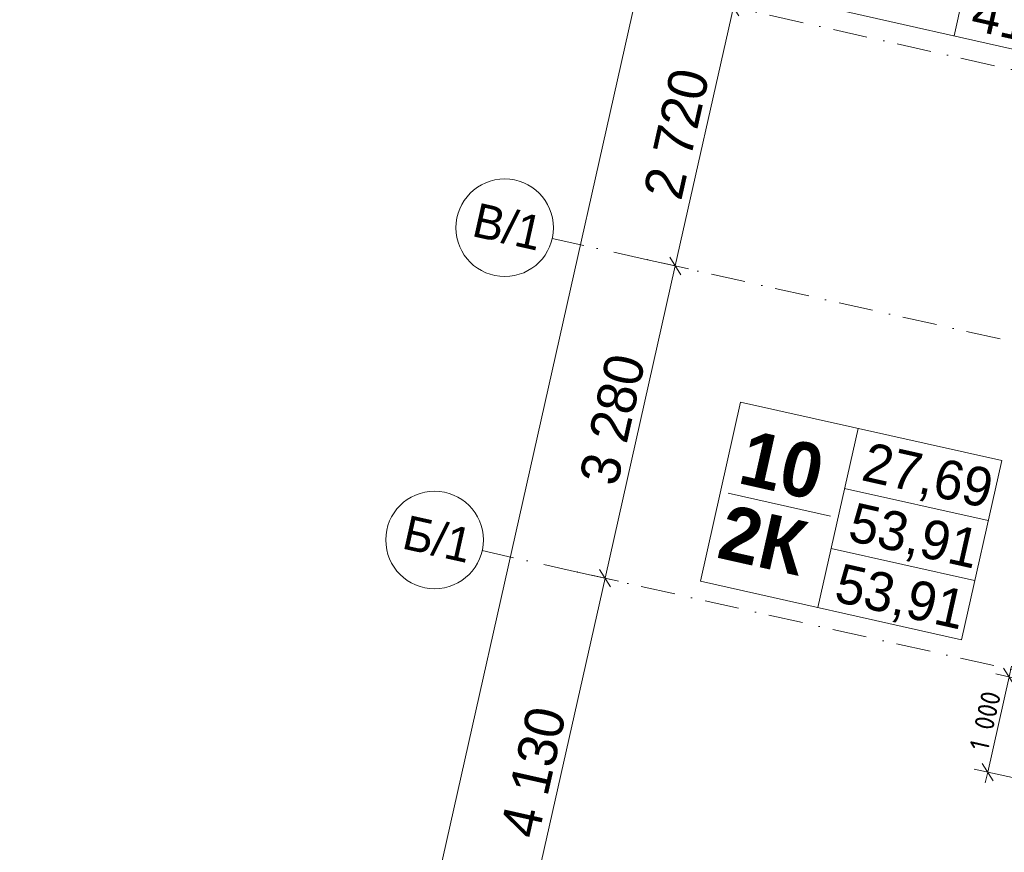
# Model space of a CAD drawing. Header units: millimetres. Extents: x -7218036 to -6930086, y 6128308 to 6355215.
# Tile 14 of 130: x -7216759 to -7206669, y 6163265 to 6171799. Entities that reach past the tile are written whole.
import ezdxf
from ezdxf.enums import TextEntityAlignment as Align

# ---------------------------------------------------------------- set-up
doc = ezdxf.new("R2010")
doc.units = ezdxf.units.MM
doc.header["$MEASUREMENT"] = 0
doc.set_wipeout_variables(frame=1)
doc.linetypes.add('Wipeout_Contour', pattern=[1000, 0, -1000])
doc.linetypes.add('Штрихпунктирная', pattern=[670.277762, 352.777767, -176.388884, 0, -141.111112])
for name, color, linetype in [('S - квартира_маркер.АР', 7, 'Continuous'), ('АР-Стены_Наружные ВИТРАЖ', 7, 'Continuous'), ('АР-Чертеж-Оси_Осевые размеры.АР', 7, 'Continuous'), ('АР-Чертеж-Размеры.АР', 7, 'Continuous')]:
    doc.layers.add(name, color=color, linetype=linetype)
for name, color, linetype, lineweight in [('S - квартира_маркер.АР_Ном._пера__1', 7, 'Continuous', 0), ('АР-Стены_Наружные ВИТРАЖ_Ном._пера__120', 7, 'Continuous', 0), ('АР-Чертеж-Оси_Осевые размеры.АР_Ном._пера__1', 7, 'Continuous', 0), ('АР-Чертеж-Оси_Осевые размеры.АР_Ном._пера__120', 7, 'Continuous', 0), ('АР-Чертеж-Размеры.АР_Ном._пера__1', 7, 'Continuous', 0)]:
    doc.layers.add(name, color=color, linetype=linetype, lineweight=lineweight)
doc.styles.add('РЎР“Р•РќР•Р\xa0Р\x98Р\xa0_РЎРўР\x98Р›Р¬_3', font='GOTHIC.TTF')
doc.styles.add('РЎР“Р•РќР•Р\xa0Р\x98Р\xa0_РЎРўР\x98Р›Р¬_4', font='GOST_Common.ttf')
doc.styles.add('РЎР“Р•РќР•Р\xa0Р\x98Р\xa0_РЎРўР\x98Р›Р¬_5', font='GOTHICB.TTF')
doc.dimstyles.new('СГЕНЕРИР_СТИЛЬ__1', dxfattribs={"dimtxt": 400, "dimasz": 142.5, "dimexe": 0.18, "dimexo": 0.0625, "dimgap": 0, "dimtad": 1, "dimdec": 0, "dimzin": 0, "dimdsep": 46, "dimtxsty": 'РЎР“Р•РќР•Р\xa0Р\x98Р\xa0_РЎРўР\x98Р›Р¬_3', "dimblk": 'ARROWHEAD_6', "dimblk1": 'ARROWHEAD_6', "dimblk2": 'ARROWHEAD_6', "dimcen": 0.09, "dimse1": 1, "dimse2": 1, "dimclrd": 7, "dimclre": 7, "dimclrt": 7, "dimazin": 0, "dimtfac": 1, "dimtdec": 4, "dimtmove": 0, "dimatfit": 3, "dimfxl": 1, "dimtolj": 1, "dimtzin": 0, "dimarcsym": 0})
doc.dimstyles.new('СГЕНЕРИР_СТИЛЬ__11', dxfattribs={"dimtxt": 200, "dimasz": 142.5, "dimexe": 0.18, "dimexo": 1000, "dimgap": 0, "dimtad": 1, "dimdec": 0, "dimzin": 0, "dimdsep": 46, "dimtxsty": 'РЎР“Р•РќР•Р\xa0Р\x98Р\xa0_РЎРўР\x98Р›Р¬_4', "dimblk": 'ARROWHEAD_6', "dimblk1": 'ARROWHEAD_6', "dimblk2": 'ARROWHEAD_6', "dimcen": 0.09, "dimclrd": 7, "dimclre": 7, "dimclrt": 7, "dimazin": 0, "dimtfac": 1, "dimtdec": 4, "dimtmove": 0, "dimatfit": 3, "dimfxl": 1, "dimtolj": 1, "dimtzin": 0, "dimarcsym": 0})
doc.dimstyles.new('СГЕНЕРИР_СТИЛЬ__2', dxfattribs={"dimtxt": 400, "dimasz": 142.5, "dimexe": 0.18, "dimexo": 0.0625, "dimgap": 0, "dimtad": 1, "dimdec": 0, "dimzin": 0, "dimdsep": 46, "dimtxsty": 'РЎР“Р•РќР•Р\xa0Р\x98Р\xa0_РЎРўР\x98Р›Р¬_3', "dimblk": 'ARROWHEAD_6', "dimblk1": 'ARROWHEAD_6', "dimblk2": 'ARROWHEAD_6', "dimcen": 0.09, "dimse1": 1, "dimse2": 1, "dimclrd": 7, "dimclre": 7, "dimclrt": 7, "dimazin": 0, "dimtfac": 1, "dimtdec": 4, "dimtmove": 2, "dimatfit": 3, "dimfxl": 1, "dimtolj": 1, "dimtzin": 0, "dimarcsym": 0})
pattern_1 = [(45, (-6566190.34, 6562677.8), (-176.776695, 176.776695), []), (45, (-6566225.7, 6562713.15), (-176.776695, 176.776695), []), (45, (-6566261.05, 6562748.5), (-176.776695, 176.776695), [])]

# ---------------------------------------------------------------- blocks, each defined once
blk = doc.blocks.new('labelLabPP_FlatE34FrameRed3d[94]_1', base_point=(-7209421, 6167301))
at = {"layer": 'S - квартира_маркер.АР_Ном._пера__1', "color": 7, "linetype": 'Continuous', "lineweight": 0}
for p, q in [((-7209372, 6167881), (-7209784, 6166046)), ((-7209372, 6167881), (-7206696, 6167280)), ((-7208168, 6167611), (-7208580, 6165775)), ((-7206696, 6167280), (-7207109, 6165445)), ((-7209500, 6166946), (-7208452, 6166710)), ((-7208306, 6166996), (-7206835, 6166665)), ((-7208444, 6166381), (-7206973, 6166050)), ((-7209784, 6166046), (-7207109, 6165445))]:
    blk.add_line(p, q, dxfattribs=at)
at = {"layer": 'S - квартира_маркер.АР_Ном._пера__1', "color": 7, "lineweight": 0}
for tag, height, style, p in [('TS_FLATNUMBER', 560, 'РЎР“Р•РќР•Р\xa0Р\x98Р\xa0_РЎРўР\x98Р›Р¬_5', (-7208338, 6167099)), ('TS_LIVING_ROOM_AREA', 400, 'РЎР“Р•РќР•Р\xa0Р\x98Р\xa0_РЎРўР\x98Р›Р¬_3', (-7206798, 6166985)), ('TS_POSTFIXNUMROOMS', 560, 'РЎР“Р•РќР•Р\xa0Р\x98Р\xa0_РЎРўР\x98Р›Р¬_5', (-7208514, 6166326)), ('TS_WITHOUTBALK', 400, 'РЎР“Р•РќР•Р\xa0Р\x98Р\xa0_РЎРўР\x98Р›Р¬_3', (-7206937, 6166367)), ('TS_ALLSQUARE', 400, 'РЎР“Р•РќР•Р\xa0Р\x98Р\xa0_РЎРўР\x98Р›Р¬_3', (-7207077, 6165743))]:
    blk.add_attdef(tag, text='', height=height, rotation=347.3417, dxfattribs=dict(at, style=style)).set_placement(p, align=Align.MIDDLE_RIGHT)
blk = doc.blocks.new('labelLabPP_FlatE34FrameRed3d[95]_1', base_point=(-7208024, 6173158))
at = {"layer": 'S - квартира_маркер.АР_Ном._пера__1', "color": 7, "linetype": 'Continuous', "lineweight": 0}
for p, q in [((-7207976, 6173739), (-7208388, 6171903)), ((-7207976, 6173739), (-7205300, 6173138)), ((-7206771, 6173468), (-7207184, 6171633)), ((-7205300, 6173138), (-7205712, 6171302)), ((-7208104, 6172803), (-7207055, 6172568)), ((-7206909, 6172853), (-7205438, 6172523)), ((-7207048, 6172238), (-7205576, 6171908)), ((-7208388, 6171903), (-7205712, 6171302))]:
    blk.add_line(p, q, dxfattribs=at)
at = {"layer": 'S - квартира_маркер.АР_Ном._пера__1', "color": 7, "lineweight": 0}
for tag, height, style, p in [('TS_FLATNUMBER', 560, 'РЎР“Р•РќР•Р\xa0Р\x98Р\xa0_РЎРўР\x98Р›Р¬_5', (-7206942, 6172957)), ('TS_LIVING_ROOM_AREA', 400, 'РЎР“Р•РќР•Р\xa0Р\x98Р\xa0_РЎРўР\x98Р›Р¬_3', (-7205401, 6172843)), ('TS_POSTFIXNUMROOMS', 560, 'РЎР“Р•РќР•Р\xa0Р\x98Р\xa0_РЎРўР\x98Р›Р¬_5', (-7207117, 6172176)), ('TS_WITHOUTBALK', 400, 'РЎР“Р•РќР•Р\xa0Р\x98Р\xa0_РЎРўР\x98Р›Р¬_3', (-7205540, 6172225)), ('TS_ALLSQUARE', 400, 'РЎР“Р•РќР•Р\xa0Р\x98Р\xa0_РЎРўР\x98Р›Р¬_3', (-7205680, 6171601))]:
    blk.add_attdef(tag, text='', height=height, rotation=347.3417, dxfattribs=dict(at, style=style)).set_placement(p, align=Align.MIDDLE_RIGHT)
blk = doc.blocks.new('Навесная Стена_22_1', base_point=(-6566190, 6562678))
at = {"layer": 'АР-Стены_Наружные ВИТРАЖ_Ном._пера__120', "color": 7, "linetype": 'Continuous', "lineweight": 0, "flags": 128}
for points in [[(-7206270, 6163006), (-7205924, 6163824)], [(-7206044, 6162911), (-7205698, 6163728)], [(-7206885, 6161553), (-7206299, 6162937)], [(-7206659, 6161458), (-7206073, 6162842)]]:
    blk.add_lwpolyline(points, dxfattribs=at)
at = {"color": 254, "linetype": 'Wipeout_Contour', "lineweight": 0, "ltscale": 37929421.10987778}
blk.add_wipeout([(-7205910, 6163818), (-7206256, 6163001), (-7206237, 6162993), (-7205891, 6163810)], dxfattribs=at).dxf.layer = 'АР-Стены_Наружные ВИТРАЖ'
at = {"color": 254, "linetype": 'Wipeout_Contour', "lineweight": 0, "ltscale": 37927885.26018015}
blk.add_wipeout([(-7206285, 6162932), (-7206871, 6161547), (-7206853, 6161539), (-7206267, 6162924)], dxfattribs=at).dxf.layer = 'АР-Стены_Наружные ВИТРАЖ'
at = {"layer": 'АР-Стены_Наружные ВИТРАЖ', "linetype": 'Continuous', "lineweight": 0, "true_color": 0x000000}
h = blk.add_hatch(dxfattribs=at)
h.set_pattern_fill('АЛЮМИНИЙ_0001', color=18, style=0, pattern_type=2)
h.set_pattern_definition(pattern_1)
h.paths.add_polyline_path([(-7205910, 6163818), (-7206256, 6163001), (-7206237, 6162993), (-7205891, 6163810)])
h = blk.add_hatch(dxfattribs=at)
h.set_pattern_fill('АЛЮМИНИЙ_0001', color=18, style=0, pattern_type=2)
h.set_pattern_definition(pattern_1)
h.paths.add_polyline_path([(-7206285, 6162932), (-7206871, 6161547), (-7206853, 6161539), (-7206267, 6162924)])
at = {"layer": 'АР-Стены_Наружные ВИТРАЖ_Ном._пера__120', "color": 7, "linetype": 'Continuous', "lineweight": 0, "flags": 128}
for points in [[(-7205910, 6163818), (-7205891, 6163810), (-7206237, 6162993), (-7206256, 6163001)], [(-7206285, 6162932), (-7206267, 6162924), (-7206853, 6161539), (-7206871, 6161547)]]:
    blk.add_lwpolyline(points, close=True, dxfattribs=at)
at = {"color": 254, "linetype": 'Wipeout_Contour', "lineweight": 0, "ltscale": 37929631.33918057}
blk.add_wipeout([(-7205924, 6163824), (-7205698, 6163728), (-7205669, 6163797), (-7205894, 6163893)], dxfattribs=at).dxf.layer = 'АР-Стены_Наружные ВИТРАЖ'
at = {"color": 254, "linetype": 'Wipeout_Contour', "lineweight": 0, "ltscale": 37928467.39438774}
blk.add_wipeout([(-7206299, 6162937), (-7206073, 6162842), (-7206044, 6162911), (-7206270, 6163006)], dxfattribs=at).dxf.layer = 'АР-Стены_Наружные ВИТРАЖ'
at = {"color": 254, "linetype": 'Wipeout_Contour', "lineweight": 0, "ltscale": 37926559.61852966}
blk.add_wipeout([(-7206914, 6161484), (-7206688, 6161389), (-7206659, 6161458), (-7206885, 6161553)], dxfattribs=at).dxf.layer = 'АР-Стены_Наружные ВИТРАЖ'
at = {"layer": 'АР-Стены_Наружные ВИТРАЖ', "linetype": 'Continuous', "lineweight": 0, "true_color": 0x000000}
h = blk.add_hatch(dxfattribs=at)
h.set_pattern_fill('АЛЮМИНИЙ_0001', color=18, style=0, pattern_type=2)
h.set_pattern_definition(pattern_1)
h.paths.add_polyline_path([(-7205924, 6163824), (-7205698, 6163728), (-7205669, 6163797), (-7205894, 6163893)])
h = blk.add_hatch(dxfattribs=at)
h.set_pattern_fill('АЛЮМИНИЙ_0001', color=18, style=0, pattern_type=2)
h.set_pattern_definition(pattern_1)
h.paths.add_polyline_path([(-7206299, 6162937), (-7206073, 6162842), (-7206044, 6162911), (-7206270, 6163006)])
h = blk.add_hatch(dxfattribs=at)
h.set_pattern_fill('АЛЮМИНИЙ_0001', color=18, style=0, pattern_type=2)
h.set_pattern_definition(pattern_1)
h.paths.add_polyline_path([(-7206914, 6161484), (-7206688, 6161389), (-7206659, 6161458), (-7206885, 6161553)])
at = {"layer": 'АР-Стены_Наружные ВИТРАЖ_Ном._пера__120', "color": 7, "linetype": 'Continuous', "lineweight": 0, "flags": 128}
for points in [[(-7205924, 6163824), (-7205894, 6163893), (-7205669, 6163797), (-7205698, 6163728)], [(-7206299, 6162937), (-7206270, 6163006), (-7206044, 6162911), (-7206073, 6162842)], [(-7206914, 6161484), (-7206885, 6161553), (-7206659, 6161458), (-7206688, 6161389)]]:
    blk.add_lwpolyline(points, close=True, dxfattribs=at)
blk = doc.blocks.new('*D1126', base_point=(-6566190, 6562678))
at = {"layer": 'АР-Чертеж-Оси_Осевые размеры.АР_Ном._пера__1', "color": 7, "linetype": 'Continuous', "lineweight": 0, "transparency": 16777216}
for p, q in [((-7211665, 6162045), (-7210760, 6166075)), ((-7211528, 6162014), (-7211802, 6162076)), ((-7211722, 6162135), (-7211608, 6161955)), ((-7212285, 6159284), (-7211665, 6162045)), ((-7212342, 6159373), (-7212228, 6159194)), ((-7212148, 6159253), (-7212422, 6159315))]:
    blk.add_line(p, q, dxfattribs=at)
at = {"layer": 'АР-Чертеж-Оси_Осевые размеры.АР_Ном._пера__1', "color": 7, "lineweight": 0, "transparency": 16777216, "insert": (-7212208, 6159994), "char_height": 400, "attachment_point": 7, "rotation": 77.3417, "style": 'РЎР“Р•РќР•Р\xa0Р\x98Р\xa0_РЎРўР\x98Р›Р¬_3'}
blk.add_mtext('\\A1;{\\pql;\\fCentury Gothic|b0|i0|c204|p0;\\W1.000000;2\xa0830}', dxfattribs=at)
blk = doc.blocks.new('ARROWHEAD_6')
at = {"color": 0, "linetype": 'Continuous', "lineweight": 0}
for p, q in [((0, 0), (-1, 0)), ((-0.5, -0.5), (0.5, 0.5))]:
    blk.add_line(p, q, dxfattribs=at)
blk = doc.blocks.new('*D1127', base_point=(-6566190, 6562678))
at = {"layer": 'АР-Чертеж-Оси_Осевые размеры.АР_Ном._пера__1', "color": 7, "linetype": 'Continuous', "lineweight": 0, "transparency": 16777216}
for p, q in [((-7210760, 6166075), (-7210041, 6169275)), ((-7210817, 6166164), (-7210703, 6165985)), ((-7211665, 6162045), (-7210760, 6166075)), ((-7210623, 6166044), (-7210897, 6166105)), ((-7211722, 6162135), (-7211608, 6161955))]:
    blk.add_line(p, q, dxfattribs=at)
at = {"layer": 'АР-Чертеж-Оси_Осевые размеры.АР_Ном._пера__1', "color": 7, "lineweight": 0, "transparency": 16777216, "insert": (-7211445, 6163390), "char_height": 400, "attachment_point": 7, "rotation": 77.3417, "style": 'РЎР“Р•РќР•Р\xa0Р\x98Р\xa0_РЎРўР\x98Р›Р¬_3'}
blk.add_mtext('\\A1;{\\pql;\\fCentury Gothic|b0|i0|c204|p0;\\W1.000000;4\xa0130}', dxfattribs=at)
blk = doc.blocks.new('*D1128', base_point=(-6566190, 6562678))
at = {"layer": 'АР-Чертеж-Оси_Осевые размеры.АР_Ном._пера__1', "color": 7, "linetype": 'Continuous', "lineweight": 0, "transparency": 16777216}
for p, q in [((-7210098, 6169365), (-7209984, 6169185)), ((-7210760, 6166075), (-7210041, 6169275)), ((-7209904, 6169244), (-7210178, 6169306)), ((-7210817, 6166164), (-7210703, 6165985)), ((-7211665, 6162045), (-7210760, 6166075)), ((-7210623, 6166044), (-7210897, 6166105))]:
    blk.add_line(p, q, dxfattribs=at)
at = {"layer": 'АР-Чертеж-Оси_Осевые размеры.АР_Ном._пера__1', "color": 7, "lineweight": 0, "transparency": 16777216, "insert": (-7210633, 6167005), "char_height": 400, "attachment_point": 7, "rotation": 77.3417, "style": 'РЎР“Р•РќР•Р\xa0Р\x98Р\xa0_РЎРўР\x98Р›Р¬_3'}
blk.add_mtext('\\A1;{\\pql;\\fCentury Gothic|b0|i0|c204|p0;\\W1.000000;3\xa0280}', dxfattribs=at)
blk = doc.blocks.new('*D1129', base_point=(-6566190, 6562678))
at = {"layer": 'АР-Чертеж-Оси_Осевые размеры.АР_Ном._пера__1', "color": 7, "linetype": 'Continuous', "lineweight": 0, "transparency": 16777216}
for p, q in [((-7209445, 6171929), (-7208623, 6175588)), ((-7209502, 6172018), (-7209388, 6171839)), ((-7210041, 6169275), (-7209445, 6171929)), ((-7209308, 6171898), (-7209582, 6171960)), ((-7210098, 6169365), (-7209984, 6169185)), ((-7209904, 6169244), (-7210178, 6169306))]:
    blk.add_line(p, q, dxfattribs=at)
at = {"layer": 'АР-Чертеж-Оси_Осевые размеры.АР_Ном._пера__1', "color": 7, "lineweight": 0, "transparency": 16777216, "insert": (-7209976, 6169932), "char_height": 400, "attachment_point": 7, "rotation": 77.3417, "style": 'РЎР“Р•РќР•Р\xa0Р\x98Р\xa0_РЎРўР\x98Р›Р¬_3'}
blk.add_mtext('\\A1;{\\pql;\\fCentury Gothic|b0|i0|c204|p0;\\W1.000000;2\xa0720}', dxfattribs=at)
blk = doc.blocks.new('*D1138', base_point=(-6566190, 6562678))
at = {"layer": 'АР-Чертеж-Оси_Осевые размеры.АР_Ном._пера__1', "color": 7, "linetype": 'Continuous', "lineweight": 0, "transparency": 16777216}
for p, q in [((-7203022, 6205069), (-7203047, 6204960)), ((-7203047, 6204960), (-7212636, 6162263)), ((-7203184, 6204990), (-7202910, 6204929)), ((-7202990, 6204870), (-7203104, 6205049)), ((-7212580, 6162174), (-7212693, 6162353))]:
    blk.add_line(p, q, dxfattribs=at)
at = {"layer": 'АР-Чертеж-Оси_Осевые размеры.АР_Ном._пера__1', "color": 7, "lineweight": 0, "transparency": 16777216, "insert": (-7207709, 6184565), "char_height": 400, "attachment_point": 7, "rotation": 77.3417, "style": 'РЎР“Р•РќР•Р\xa0Р\x98Р\xa0_РЎРўР\x98Р›Р¬_3'}
blk.add_mtext('\\A1;{\\pql;\\fCentury Gothic|b0|i0|c204|p0;\\W1.000000;43\xa0760}', dxfattribs=at)
blk = doc.blocks.new('*D1139', base_point=(-6566190, 6562678))
at = {"layer": 'АР-Чертеж-Оси_Осевые размеры.АР_Ном._пера__1', "color": 7, "linetype": 'Continuous', "lineweight": 0, "transparency": 16777216}
for p, q in [((-7203047, 6204960), (-7212636, 6162263)), ((-7212773, 6162294), (-7212499, 6162232)), ((-7212580, 6162174), (-7212693, 6162353)), ((-7212636, 6162263), (-7213256, 6159502)), ((-7213200, 6159412), (-7213313, 6159592)), ((-7213256, 6159502), (-7216759, 6143905)), ((-7213394, 6159533), (-7213119, 6159471))]:
    blk.add_line(p, q, dxfattribs=at)
at = {"layer": 'АР-Чертеж-Оси_Осевые размеры.АР_Ном._пера__1', "color": 7, "lineweight": 0, "transparency": 16777216, "insert": (-7213179, 6160212), "char_height": 400, "attachment_point": 7, "rotation": 77.3417, "style": 'РЎР“Р•РќР•Р\xa0Р\x98Р\xa0_РЎРўР\x98Р›Р¬_3'}
blk.add_mtext('\\A1;{\\pql;\\fCentury Gothic|b0|i0|c204|p0;\\W1.000000;2\xa0830}', dxfattribs=at)
blk = doc.blocks.new('*D1292', base_point=(-6566190, 6562678))
at = {"layer": 'АР-Чертеж-Размеры.АР_Ном._пера__1', "color": 7, "linetype": 'Continuous', "lineweight": 0, "transparency": 16777216}
for p, q in [((-7206563, 6164974), (-7206677, 6165153)), ((-7206596, 6165173), (-7206620, 6165063)), ((-7206620, 6165063), (-7206839, 6164088)), ((-7206757, 6165094), (-7205721, 6164862)), ((-7206977, 6164119), (-7205940, 6163886)), ((-7206896, 6164177), (-7206783, 6163998)), ((-7206839, 6164088), (-7206864, 6163978))]:
    blk.add_line(p, q, dxfattribs=at)
at = {"layer": 'АР-Чертеж-Размеры.АР_Ном._пера__1', "color": 7, "lineweight": 0, "transparency": 16777216, "insert": (-7206834, 6164294), "char_height": 200, "attachment_point": 7, "rotation": 77.3417, "style": 'РЎР“Р•РќР•Р\xa0Р\x98Р\xa0_РЎРўР\x98Р›Р¬_4'}
blk.add_mtext('\\A1;{\\pql;\\fGOST Common|b0|i0|c204|p0;\\W1.000000;1\xa0000}', dxfattribs=at)
blk = doc.blocks.new('Стандартный Маркер Сетки[187]_1', base_point=(-7211301, 6169558))
at = {"layer": 'АР-Чертеж-Оси_Осевые размеры.АР_Ном._пера__120', "color": 7, "linetype": 'Штрихпунктирная', "lineweight": 0}
for q in [(-7211301, 6169558), (-7186225, 6163926), (-7210325, 6169339)]:
    blk.add_line((-7210325, 6169339), q, dxfattribs=at)
at = {"layer": 'АР-Чертеж-Оси_Осевые размеры.АР_Ном._пера__120', "color": 7, "linetype": 'Continuous', "lineweight": 0}
blk.add_circle((-7211789, 6169667), 500, dxfattribs=at)
at = {"layer": 'АР-Чертеж-Оси_Осевые размеры.АР_Ном._пера__120', "color": 7, "linetype": 'Штрихпунктирная', "lineweight": 0}
blk.add_point((-7210325, 6169339), dxfattribs=at)
at = {"layer": 'АР-Чертеж-Оси_Осевые размеры.АР_Ном._пера__120', "color": 7, "lineweight": 0, "style": 'РЎР“Р•РќР•Р\xa0Р\x98Р\xa0_РЎРўР\x98Р›Р¬_3'}
blk.add_attdef('AC_MarkerText_1', text='', height=350, rotation=347.3417, dxfattribs=at).set_placement((-7211719, 6169849), align=Align.TOP_CENTER)
blk = doc.blocks.new('Стандартный Маркер Сетки[189]_1', base_point=(-7210705, 6172212))
at = {"layer": 'АР-Чертеж-Оси_Осевые размеры.АР_Ном._пера__120', "color": 7, "linetype": 'Штрихпунктирная', "lineweight": 0}
blk.add_line((-7209729, 6171993), (-7185629, 6166580), dxfattribs=at)
at = {"layer": 'АР-Чертеж-Оси_Осевые размеры.АР_Ном._пера__120', "color": 7, "lineweight": 0, "style": 'РЎР“Р•РќР•Р\xa0Р\x98Р\xa0_РЎРўР\x98Р›Р¬_3'}
blk.add_attdef('AC_MarkerText_1', text='', height=350, rotation=347.3417, dxfattribs=at).set_placement((-7211123, 6172502), align=Align.TOP_CENTER)
blk = doc.blocks.new('Стандартный Маркер Сетки[211]_1', base_point=(-7212020, 6166358))
at = {"layer": 'АР-Чертеж-Оси_Осевые размеры.АР_Ном._пера__120', "color": 7, "linetype": 'Штрихпунктирная', "lineweight": 0}
for q in [(-7212020, 6166358), (-7186944, 6160726)]:
    blk.add_line((-7211044, 6166138), q, dxfattribs=at)
at = {"layer": 'АР-Чертеж-Оси_Осевые размеры.АР_Ном._пера__120', "color": 7, "linetype": 'Continuous', "lineweight": 0}
blk.add_circle((-7212508, 6166467), 500, dxfattribs=at)
at = {"layer": 'АР-Чертеж-Оси_Осевые размеры.АР_Ном._пера__120', "color": 7, "linetype": 'Штрихпунктирная', "lineweight": 0}
blk.add_point((-7211044, 6166138), dxfattribs=at)
blk.add_point((-7211044, 6166138), dxfattribs=at)
at = {"layer": 'АР-Чертеж-Оси_Осевые размеры.АР_Ном._пера__120', "color": 7, "lineweight": 0, "style": 'РЎР“Р•РќР•Р\xa0Р\x98Р\xa0_РЎРўР\x98Р›Р¬_3'}
blk.add_attdef('AC_MarkerText_1', text='', height=350, rotation=347.3417, dxfattribs=at).set_placement((-7212438, 6166648), align=Align.TOP_CENTER)
blk = doc.blocks.new('Стандартный Маркер Сетки[283]_1', base_point=(-7211301, 6169558))
at = {"layer": 'АР-Чертеж-Оси_Осевые размеры.АР_Ном._пера__120', "color": 7, "linetype": 'Штрихпунктирная', "lineweight": 0}
for q in [(-7211301, 6169558), (-7186225, 6163926), (-7210325, 6169339)]:
    blk.add_line((-7210325, 6169339), q, dxfattribs=at)
at = {"layer": 'АР-Чертеж-Оси_Осевые размеры.АР_Ном._пера__120', "color": 7, "linetype": 'Continuous', "lineweight": 0}
blk.add_circle((-7211789, 6169667), 500, dxfattribs=at)
at = {"layer": 'АР-Чертеж-Оси_Осевые размеры.АР_Ном._пера__120', "color": 7, "linetype": 'Штрихпунктирная', "lineweight": 0}
blk.add_point((-7210325, 6169339), dxfattribs=at)
at = {"layer": 'АР-Чертеж-Оси_Осевые размеры.АР_Ном._пера__120', "color": 7, "lineweight": 0, "style": 'РЎР“Р•РќР•Р\xa0Р\x98Р\xa0_РЎРўР\x98Р›Р¬_3'}
blk.add_attdef('AC_MarkerText_1', text='', height=350, rotation=347.3417, dxfattribs=at).set_placement((-7211719, 6169849), align=Align.TOP_CENTER)
blk = doc.blocks.new('Стандартный Маркер Сетки[285]_1', base_point=(-7210705, 6172212))
at = {"layer": 'АР-Чертеж-Оси_Осевые размеры.АР_Ном._пера__120', "color": 7, "linetype": 'Штрихпунктирная', "lineweight": 0}
blk.add_line((-7209729, 6171993), (-7185629, 6166580), dxfattribs=at)
at = {"layer": 'АР-Чертеж-Оси_Осевые размеры.АР_Ном._пера__120', "color": 7, "lineweight": 0, "style": 'РЎР“Р•РќР•Р\xa0Р\x98Р\xa0_РЎРўР\x98Р›Р¬_3'}
blk.add_attdef('AC_MarkerText_1', text='', height=350, rotation=347.3417, dxfattribs=at).set_placement((-7211123, 6172502), align=Align.TOP_CENTER)
blk = doc.blocks.new('Стандартный Маркер Сетки[292]_1', base_point=(-7212020, 6166358))
at = {"layer": 'АР-Чертеж-Оси_Осевые размеры.АР_Ном._пера__120', "color": 7, "linetype": 'Штрихпунктирная', "lineweight": 0}
for q in [(-7212020, 6166358), (-7186944, 6160726)]:
    blk.add_line((-7211044, 6166138), q, dxfattribs=at)
at = {"layer": 'АР-Чертеж-Оси_Осевые размеры.АР_Ном._пера__120', "color": 7, "linetype": 'Continuous', "lineweight": 0}
blk.add_circle((-7212508, 6166467), 500, dxfattribs=at)
at = {"layer": 'АР-Чертеж-Оси_Осевые размеры.АР_Ном._пера__120', "color": 7, "linetype": 'Штрихпунктирная', "lineweight": 0}
blk.add_point((-7211044, 6166138), dxfattribs=at)
blk.add_point((-7211044, 6166138), dxfattribs=at)
at = {"layer": 'АР-Чертеж-Оси_Осевые размеры.АР_Ном._пера__120', "color": 7, "lineweight": 0, "style": 'РЎР“Р•РќР•Р\xa0Р\x98Р\xa0_РЎРўР\x98Р›Р¬_3'}
blk.add_attdef('AC_MarkerText_1', text='', height=350, rotation=347.3417, dxfattribs=at).set_placement((-7212438, 6166648), align=Align.TOP_CENTER)

msp = doc.modelspace()

# ---------------------------------------------------------------- block references
at = {"layer": 'S - квартира_маркер.АР', "color": 104, "linetype": 'Continuous', "lineweight": 15, "true_color": 0x029e21}
for name, p, values in [('labelLabPP_FlatE34FrameRed3d[95]_1', (-7208023.9, 6173158.3), {'TS_POSTFIXNUMROOMS': '1К ', 'TS_FLATNUMBER': ' 9 ', 'TS_LIVING_ROOM_AREA': '13,11', 'TS_WITHOUTBALK': '41,07', 'TS_ALLSQUARE': '41,07'}), ('labelLabPP_FlatE34FrameRed3d[94]_1', (-7209420.6, 6167300.6), {'TS_POSTFIXNUMROOMS': '2К ', 'TS_FLATNUMBER': '10 ', 'TS_LIVING_ROOM_AREA': '27,69', 'TS_WITHOUTBALK': '53,91', 'TS_ALLSQUARE': '53,91'})]:
    msp.add_blockref(name, p, dxfattribs=at).add_auto_attribs(values)
at = {"layer": 'АР-Стены_Наружные ВИТРАЖ', "linetype": 'Continuous', "lineweight": 0}
msp.add_blockref('Навесная Стена_22_1', (-6566190.3, 6562677.8), dxfattribs=at)
at = {"layer": 'АР-Чертеж-Оси_Осевые размеры.АР', "color": 8, "linetype": 'Continuous', "lineweight": 15}
for name in ['Стандартный Маркер Сетки[189]_1', 'Стандартный Маркер Сетки[285]_1']:
    msp.add_blockref(name, (-7210705, 6172211.8), dxfattribs=at)

# ---------------------------------------------------------------- dimensions: what is measured, and where the dimension line sits
at = {"layer": 'АР-Чертеж-Оси_Осевые размеры.АР', "color": 7, "linetype": 'Continuous', "lineweight": 0}
for base, p1, p2, picture, middle in [((-7209445.2, 6171928.8), (-7211301, 6169557.9), (-7210705, 6172211.8), '*D1129', (-7210020.5, 6170645)), ((-7210041.2, 6169274.9), (-7212019.8, 6166357.6), (-7211301, 6169557.9), '*D1128', (-7210677.9, 6167717.9)), ((-7210760, 6166074.6), (-7212924.8, 6162328), (-7212019.8, 6166357.6), '*D1127', (-7211489.8, 6164102.9)), ((-7211665, 6162045), (-7213545, 6159566.7), (-7212924.8, 6162328), '*D1126', (-7212252.4, 6160707.5))]:
    dim = msp.add_linear_dim(base=base, p1=p1, p2=p2, angle=77.34172, dimstyle='СГЕНЕРИР_СТИЛЬ__1', dxfattribs=at)
    dim.commit()
    dim.dimension.update_dxf_attribs({"geometry": picture, "text_midpoint": middle, "dimtype": 160, "text_rotation": 77.34172})

# ---------------------------------------------------------------- next in the draw order: block references
at = {"layer": 'АР-Чертеж-Оси_Осевые размеры.АР', "color": 8, "linetype": 'Continuous', "lineweight": 15}
for name, p, values in [('Стандартный Маркер Сетки[187]_1', (-7211301, 6169557.9), {'AC_MarkerText_1': 'В/1'}), ('Стандартный Маркер Сетки[283]_1', (-7211301, 6169557.9), {'AC_MarkerText_1': 'В/1'}), ('Стандартный Маркер Сетки[211]_1', (-7212019.8, 6166357.6), {'AC_MarkerText_1': 'Б/1'}), ('Стандартный Маркер Сетки[292]_1', (-7212019.8, 6166357.6), {'AC_MarkerText_1': 'Б/1'})]:
    msp.add_blockref(name, p, dxfattribs=at).add_auto_attribs(values)

# ---------------------------------------------------------------- next in the draw order: dimensions: what is measured, and where the dimension line sits
at = {"layer": 'АР-Чертеж-Оси_Осевые размеры.АР', "color": 7, "linetype": 'Continuous', "lineweight": 0}
for base, p1, p2, dimstyle, picture, middle in [((-7212636.3, 6162263.2), (-7203353.8, 6205028.5), (-7212924.8, 6162328), 'СГЕНЕРИР_СТИЛЬ__2', '*D1138', (-7207720.9, 6185426.5)), ((-7213256.4, 6159501.9), (-7212924.8, 6162328), (-7132164.6, 6141289.1), 'СГЕНЕРИР_СТИЛЬ__1', '*D1139', (-7213223.6, 6160925.6))]:
    dim = msp.add_linear_dim(base=base, p1=p1, p2=p2, angle=257.34172, dimstyle=dimstyle, dxfattribs=at)
    dim.commit()
    dim.dimension.update_dxf_attribs({"geometry": picture, "text_midpoint": middle, "dimtype": 160, "text_rotation": 77.34172})
at = {"layer": 'АР-Чертеж-Размеры.АР', "color": 7, "linetype": 'Continuous', "lineweight": 0}
dim = msp.add_linear_dim(base=(-7206839.4, 6164087.7), p1=(-7205623.6, 6164839.6), p2=(-7205842.6, 6163863.8), angle=257.34172, dimstyle='СГЕНЕРИР_СТИЛЬ__11', dxfattribs=at)
dim.commit()
dim.dimension.update_dxf_attribs({"geometry": '*D1292', "text_midpoint": (-7206856.5, 6164650.5), "dimtype": 160, "text_rotation": 77.34172})

doc.saveas('drawing.dxf')
